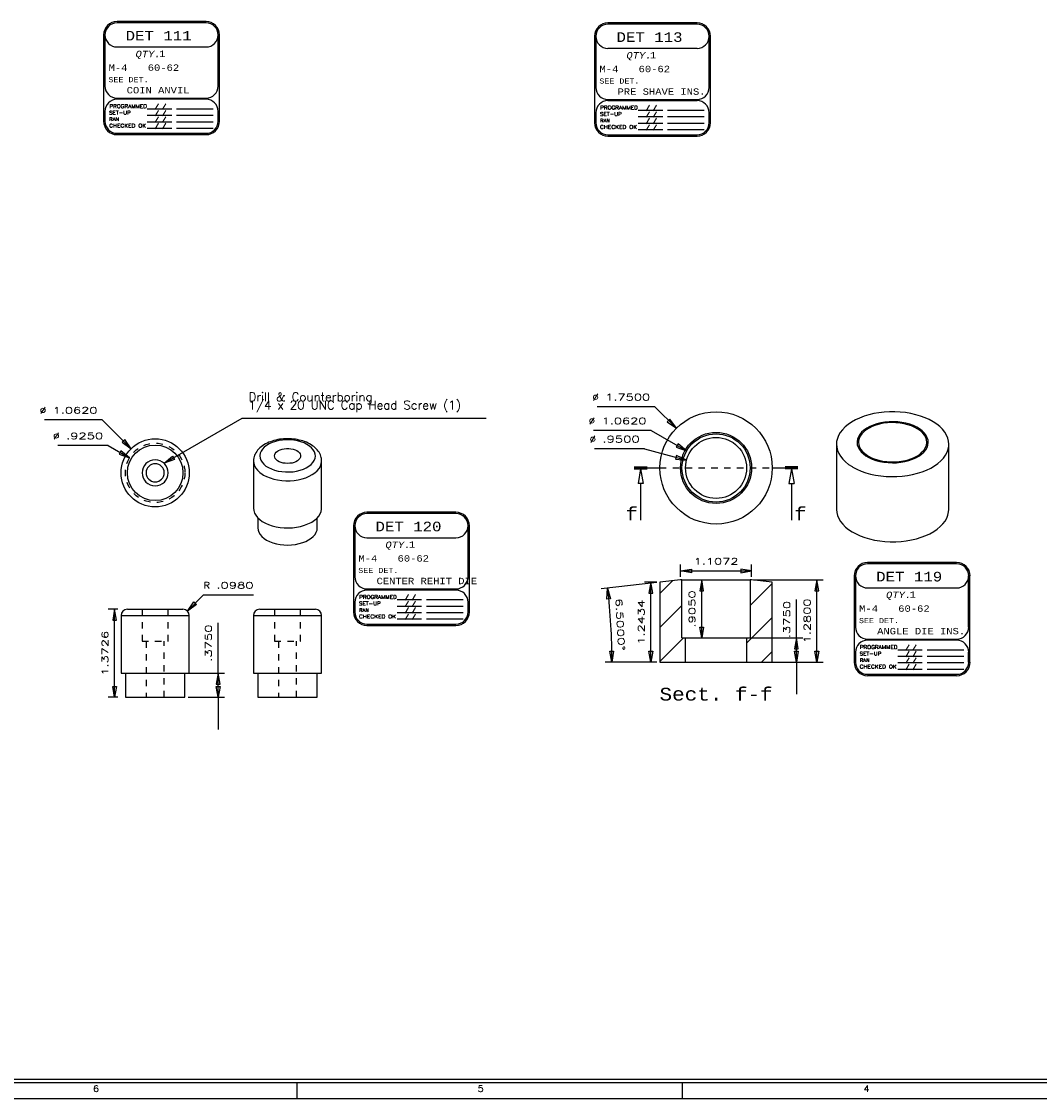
# Model space of a CAD drawing. Header units: inches. Extents: x 3 to 351, y 4 to 271.
# Tile 59 of 256: x 63 to 79, y 105 to 121. Entities that reach past the tile are written whole.
import ezdxf
from ezdxf.enums import TextEntityAlignment as Align

# ---------------------------------------------------------------- set-up
doc = ezdxf.new("R2010")
doc.units = ezdxf.units.IN
doc.header["$LTSCALE"] = 0.5
doc.header["$MEASUREMENT"] = 0
doc.linetypes.add('DIVIDE', pattern=[0.393701, 0.19685, -0.098425, 0, -0.098425])
doc.linetypes.add('HIDDEN', pattern=[0.225, 0.15, -0.075])
for name, color, linetype in [('DSS', 7, 'Continuous'), ('MFB', 7, 'Continuous'), ('PLOTVIEW1', 7, 'Continuous'), ('STR_1', 7, 'Continuous')]:
    doc.layers.add(name, color=color, linetype=linetype)
doc.styles.add('VERO0-Simplex', font='simplex_.ttf')
doc.styles.add('VERO10-Courier New', font='couri.ttf')
doc.styles.add('VERO2-Courier New', font='cour.ttf')
doc.styles.add('VERO3-RomanS', font='romans__.ttf')
doc.styles.add('VERO5-RomanD', font='romand__.ttf')

# ---------------------------------------------------------------- blocks, each defined once
blk = doc.blocks.new('ArrowheadClosed')
at = {"color": 0}
for p, q in [((0, 0), (-1, 0.176)), ((-1, 0.176), (-1, -0.176)), ((-1, -0.176), (0, 0))]:
    blk.add_line(p, q, dxfattribs=at)
blk = doc.blocks.new('ArrowheadSectionClosed')
at = {"color": 0}
for p, q in [((0, 0.02), (-1, 0.02)), ((0, 0.01), (-1, 0.01)), ((0, 0), (-1, 0)), ((0, -0.01), (-1, -0.01)), ((0, -0.02), (-1, -0.02)), ((-0.5, -0.02), (-0.7, -0.298)), ((-0.5, -0.02), (-0.3, -0.298)), ((-0.7, -0.298), (-0.3, -0.298)), ((-0.5, -0.298), (-0.5, -1))]:
    blk.add_line(p, q, dxfattribs=at)

msp = doc.modelspace()

# ---------------------------------------------------------------- linework, layer by layer
at = {"layer": 'DSS', "color": 9, "linetype": 'Continuous'}
for p, q in [((76.586, 115.275), (76.517, 115.248)), ((76.66, 115.297), (76.586, 115.275)), ((76.738, 115.316), (76.66, 115.297)), ((76.818, 115.33), (76.738, 115.316)), ((76.9, 115.339), (76.818, 115.33)), ((76.983, 115.344), (76.9, 115.339)), ((77.067, 115.345), (76.983, 115.344)), ((77.15, 115.34), (77.067, 115.345)), ((77.232, 115.332), (77.15, 115.34)), ((77.313, 115.318), (77.232, 115.332)), ((77.39, 115.3), (77.313, 115.318)), ((77.465, 115.279), (77.39, 115.3)), ((77.536, 115.253), (77.465, 115.279)), ((76.29, 115.108), (76.249, 115.066)), ((76.337, 115.148), (76.29, 115.108)), ((76.391, 115.185), (76.337, 115.148)), ((76.451, 115.218), (76.391, 115.185)), ((76.517, 115.248), (76.451, 115.218)), ((76.665, 115.092), (76.62, 115.064)), ((76.675, 115.115), (76.627, 115.088)), ((76.714, 115.116), (76.665, 115.092)), ((76.729, 115.137), (76.675, 115.115)), ((76.769, 115.136), (76.714, 115.116)), ((76.786, 115.156), (76.729, 115.137)), ((76.827, 115.153), (76.769, 115.136)), ((76.848, 115.171), (76.786, 115.156)), ((76.889, 115.165), (76.827, 115.153)), ((76.912, 115.182), (76.848, 115.171)), ((76.953, 115.173), (76.889, 115.165)), ((76.977, 115.188), (76.912, 115.182)), ((77.018, 115.176), (76.953, 115.173)), ((77.044, 115.189), (76.977, 115.188)), ((77.083, 115.175), (77.018, 115.176)), ((77.11, 115.186), (77.044, 115.189)), ((77.147, 115.169), (77.083, 115.175)), ((77.175, 115.178), (77.11, 115.186)), ((77.21, 115.158), (77.147, 115.169)), ((77.238, 115.166), (77.175, 115.178)), ((77.27, 115.144), (77.21, 115.158)), ((77.299, 115.15), (77.238, 115.166)), ((77.326, 115.125), (77.27, 115.144)), ((77.355, 115.129), (77.299, 115.15)), ((77.378, 115.102), (77.326, 115.125)), ((77.406, 115.105), (77.355, 115.129)), ((77.424, 115.076), (77.378, 115.102)), ((77.452, 115.077), (77.406, 115.105)), ((77.602, 115.223), (77.536, 115.253)), ((77.662, 115.19), (77.602, 115.223)), ((77.717, 115.153), (77.662, 115.19)), ((77.766, 115.114), (77.717, 115.153)), ((77.808, 115.072), (77.766, 115.114)), ((67.544, 114.923), (67.513, 114.92)), ((67.574, 114.925), (67.544, 114.923)), ((67.605, 114.925), (67.574, 114.925)), ((67.636, 114.925), (67.605, 114.925)), ((67.667, 114.923), (67.636, 114.925)), ((67.698, 114.92), (67.667, 114.923)), ((76.17, 114.929), (76.159, 114.881)), ((76.188, 114.976), (76.17, 114.929)), ((76.215, 115.022), (76.188, 114.976)), ((76.249, 115.066), (76.215, 115.022)), ((76.498, 114.955), (76.484, 114.918)), ((76.519, 114.992), (76.498, 114.955)), ((76.51, 114.929), (76.501, 114.892)), ((76.527, 114.966), (76.51, 114.929)), ((76.548, 115.026), (76.519, 114.992)), ((76.551, 115.001), (76.527, 114.966)), ((76.584, 115.059), (76.548, 115.026)), ((76.582, 115.034), (76.551, 115.001)), ((76.62, 115.064), (76.582, 115.034)), ((76.627, 115.088), (76.584, 115.059)), ((77.465, 115.046), (77.424, 115.076)), ((77.492, 115.046), (77.452, 115.077)), ((77.499, 115.014), (77.465, 115.046)), ((77.526, 115.013), (77.492, 115.046)), ((77.526, 114.98), (77.499, 115.014)), ((77.552, 114.978), (77.526, 115.013)), ((77.546, 114.944), (77.526, 114.98)), ((77.558, 114.907), (77.546, 114.944)), ((77.571, 114.941), (77.552, 114.978)), ((77.582, 114.903), (77.571, 114.941)), ((77.843, 115.028), (77.808, 115.072)), ((77.87, 114.983), (77.843, 115.028)), ((77.89, 114.936), (77.87, 114.983)), ((77.902, 114.888), (77.89, 114.936)), ((67.156, 114.765), (67.139, 114.746)), ((67.174, 114.783), (67.156, 114.765)), ((67.193, 114.8), (67.174, 114.783)), ((67.215, 114.816), (67.193, 114.8)), ((67.237, 114.83), (67.215, 114.816)), ((67.261, 114.844), (67.237, 114.83)), ((67.286, 114.857), (67.261, 114.844)), ((67.312, 114.869), (67.286, 114.857)), ((67.338, 114.879), (67.312, 114.869)), ((67.366, 114.889), (67.338, 114.879)), ((67.394, 114.897), (67.366, 114.889)), ((67.423, 114.905), (67.394, 114.897)), ((67.453, 114.911), (67.423, 114.905)), ((67.483, 114.916), (67.453, 114.911)), ((67.513, 114.92), (67.483, 114.916)), ((67.49, 114.753), (67.52, 114.763)), ((67.52, 114.763), (67.554, 114.77)), ((67.554, 114.77), (67.589, 114.774)), ((67.589, 114.774), (67.624, 114.774)), ((67.624, 114.774), (67.659, 114.77)), ((67.659, 114.77), (67.692, 114.763)), ((67.692, 114.763), (67.723, 114.753)), ((67.728, 114.916), (67.698, 114.92)), ((67.758, 114.911), (67.728, 114.916)), ((67.788, 114.905), (67.758, 114.911)), ((67.817, 114.898), (67.788, 114.905)), ((67.845, 114.89), (67.817, 114.898)), ((67.872, 114.88), (67.845, 114.89)), ((67.899, 114.87), (67.872, 114.88)), ((67.925, 114.858), (67.899, 114.87)), ((67.95, 114.845), (67.925, 114.858)), ((67.973, 114.832), (67.95, 114.845)), ((67.996, 114.817), (67.973, 114.832)), ((68.016, 114.802), (67.996, 114.817)), ((68.036, 114.785), (68.016, 114.802)), ((68.053, 114.769), (68.036, 114.785)), ((68.069, 114.751), (68.053, 114.769)), ((76.159, 114.881), (76.156, 114.84)), ((76.156, 114.84), (76.156, 113.825)), ((76.156, 114.84), (76.16, 114.792)), ((76.16, 114.792), (76.172, 114.744)), ((76.478, 114.88), (76.477, 114.87)), ((76.477, 114.87), (76.481, 114.831)), ((76.484, 114.918), (76.478, 114.88)), ((76.481, 114.831), (76.493, 114.794)), ((76.493, 114.794), (76.513, 114.757)), ((76.501, 114.892), (76.5, 114.87)), ((76.5, 114.87), (76.504, 114.832)), ((76.504, 114.832), (76.516, 114.795)), ((76.513, 114.757), (76.54, 114.722)), ((76.516, 114.795), (76.536, 114.759)), ((76.536, 114.759), (76.563, 114.725)), ((77.522, 114.753), (77.543, 114.788)), ((77.543, 114.788), (77.556, 114.825)), ((77.546, 114.752), (77.567, 114.789)), ((77.556, 114.825), (77.562, 114.863)), ((77.562, 114.87), (77.558, 114.907)), ((77.562, 114.863), (77.562, 114.87)), ((77.567, 114.789), (77.58, 114.827)), ((77.58, 114.827), (77.585, 114.865)), ((77.585, 114.865), (77.582, 114.903)), ((77.878, 114.714), (77.895, 114.761)), ((77.895, 114.761), (77.904, 114.809)), ((77.906, 114.84), (77.902, 114.888)), ((77.904, 114.809), (77.906, 114.84)), ((77.906, 113.825), (77.906, 114.84)), ((67.077, 114.604), (67.075, 114.583)), ((67.08, 114.625), (67.077, 114.604)), ((67.085, 114.646), (67.08, 114.625)), ((67.092, 114.667), (67.085, 114.646)), ((67.101, 114.687), (67.092, 114.667)), ((67.112, 114.707), (67.101, 114.687)), ((67.125, 114.727), (67.112, 114.707)), ((67.139, 114.746), (67.125, 114.727)), ((67.403, 114.657), (67.406, 114.678)), ((67.406, 114.637), (67.403, 114.657)), ((67.406, 114.678), (67.415, 114.697)), ((67.415, 114.617), (67.406, 114.637)), ((67.415, 114.697), (67.43, 114.716)), ((67.43, 114.599), (67.415, 114.617)), ((67.43, 114.716), (67.451, 114.733)), ((67.451, 114.582), (67.43, 114.599)), ((67.451, 114.733), (67.463, 114.74)), ((67.463, 114.74), (67.49, 114.753)), ((67.723, 114.753), (67.75, 114.74)), ((67.75, 114.74), (67.773, 114.724)), ((67.782, 114.599), (67.762, 114.582)), ((67.773, 114.724), (67.79, 114.707)), ((67.797, 114.617), (67.782, 114.599)), ((67.79, 114.707), (67.802, 114.688)), ((67.806, 114.637), (67.797, 114.617)), ((67.802, 114.688), (67.809, 114.667)), ((67.809, 114.657), (67.806, 114.637)), ((67.809, 114.667), (67.809, 114.657)), ((68.084, 114.733), (68.069, 114.751)), ((68.097, 114.714), (68.084, 114.733)), ((68.108, 114.695), (68.097, 114.714)), ((68.117, 114.675), (68.108, 114.695)), ((68.124, 114.655), (68.117, 114.675)), ((68.13, 114.635), (68.124, 114.655)), ((68.134, 114.615), (68.13, 114.635)), ((68.137, 114.594), (68.134, 114.615)), ((68.137, 114.577), (68.137, 114.594)), ((76.172, 114.744), (76.192, 114.697)), ((76.192, 114.697), (76.219, 114.651)), ((76.219, 114.651), (76.254, 114.607)), ((76.254, 114.607), (76.296, 114.566)), ((76.54, 114.722), (76.575, 114.689)), ((76.563, 114.725), (76.597, 114.693)), ((76.575, 114.689), (76.615, 114.659)), ((76.597, 114.693), (76.638, 114.664)), ((76.615, 114.659), (76.662, 114.631)), ((76.638, 114.664), (76.656, 114.653)), ((76.656, 114.653), (76.704, 114.628)), ((76.662, 114.631), (76.714, 114.608)), ((76.704, 114.628), (76.758, 114.607)), ((76.714, 114.608), (76.771, 114.588)), ((76.758, 114.607), (76.816, 114.589)), ((76.771, 114.588), (76.832, 114.572)), ((76.816, 114.589), (76.877, 114.576)), ((77.198, 114.579), (77.258, 114.593)), ((77.258, 114.593), (77.315, 114.611)), ((77.283, 114.585), (77.341, 114.605)), ((77.315, 114.611), (77.368, 114.633)), ((77.341, 114.605), (77.393, 114.628)), ((77.368, 114.633), (77.416, 114.659)), ((77.393, 114.628), (77.441, 114.655)), ((77.416, 114.659), (77.458, 114.687)), ((77.441, 114.655), (77.483, 114.685)), ((77.458, 114.687), (77.493, 114.719)), ((77.483, 114.685), (77.518, 114.718)), ((77.493, 114.719), (77.522, 114.753)), ((77.518, 114.718), (77.546, 114.752)), ((77.782, 114.58), (77.821, 114.623)), ((77.821, 114.623), (77.854, 114.668)), ((77.854, 114.668), (77.878, 114.714)), ((67.075, 114.583), (67.075, 114.577)), ((67.075, 114.577), (67.075, 113.843)), ((67.476, 114.567), (67.451, 114.582)), ((67.505, 114.556), (67.476, 114.567)), ((67.537, 114.547), (67.505, 114.556)), ((67.571, 114.542), (67.537, 114.547)), ((67.606, 114.54), (67.571, 114.542)), ((67.641, 114.542), (67.606, 114.54)), ((67.676, 114.547), (67.641, 114.542)), ((67.708, 114.556), (67.676, 114.547)), ((67.737, 114.567), (67.708, 114.556)), ((67.762, 114.582), (67.737, 114.567)), ((68.137, 113.843), (68.137, 114.577)), ((76.296, 114.566), (76.345, 114.526)), ((76.345, 114.526), (76.4, 114.49)), ((76.4, 114.49), (76.412, 114.483)), ((76.412, 114.483), (76.474, 114.45)), ((76.474, 114.45), (76.541, 114.421)), ((76.541, 114.421), (76.613, 114.396)), ((76.832, 114.572), (76.895, 114.56)), ((76.877, 114.576), (76.94, 114.568)), ((76.895, 114.56), (76.96, 114.553)), ((76.94, 114.568), (77.005, 114.564)), ((76.96, 114.553), (77.027, 114.55)), ((77.005, 114.564), (77.07, 114.564)), ((77.027, 114.55), (77.093, 114.552)), ((77.07, 114.564), (77.135, 114.569)), ((77.093, 114.552), (77.159, 114.559)), ((77.135, 114.569), (77.198, 114.579)), ((77.159, 114.559), (77.222, 114.57)), ((77.222, 114.57), (77.283, 114.585)), ((77.491, 114.41), (77.56, 114.437)), ((77.56, 114.437), (77.624, 114.468)), ((77.624, 114.468), (77.683, 114.503)), ((77.683, 114.503), (77.736, 114.54)), ((77.736, 114.54), (77.782, 114.58)), ((76.613, 114.396), (76.688, 114.375)), ((76.688, 114.375), (76.766, 114.358)), ((76.766, 114.358), (76.847, 114.346)), ((76.847, 114.346), (76.93, 114.338)), ((76.93, 114.338), (77.013, 114.335)), ((77.013, 114.335), (77.097, 114.336)), ((77.097, 114.336), (77.18, 114.342)), ((77.18, 114.342), (77.261, 114.353)), ((77.261, 114.353), (77.341, 114.367)), ((77.341, 114.367), (77.418, 114.387)), ((77.418, 114.387), (77.491, 114.41)), ((67.075, 113.843), (67.079, 113.805)), ((67.079, 113.805), (67.091, 113.768)), ((67.091, 113.768), (67.111, 113.732)), ((68.092, 113.718), (68.114, 113.754)), ((68.114, 113.754), (68.129, 113.79)), ((68.129, 113.79), (68.137, 113.828)), ((68.137, 113.828), (68.137, 113.843)), ((76.156, 113.825), (76.16, 113.776)), ((76.16, 113.776), (76.172, 113.729)), ((77.892, 113.736), (77.903, 113.784)), ((77.903, 113.784), (77.906, 113.825)), ((67.111, 113.732), (67.138, 113.698)), ((67.138, 113.698), (67.172, 113.666)), ((67.144, 113.692), (67.144, 113.536)), ((67.172, 113.666), (67.213, 113.637)), ((67.213, 113.637), (67.26, 113.61)), ((67.26, 113.61), (67.311, 113.588)), ((67.311, 113.588), (67.368, 113.569)), ((67.868, 113.576), (67.923, 113.597)), ((67.923, 113.597), (67.973, 113.621)), ((67.973, 113.621), (67.982, 113.626)), ((67.982, 113.626), (68.025, 113.654)), ((68.025, 113.654), (68.062, 113.685)), ((68.062, 113.685), (68.092, 113.718)), ((68.069, 113.536), (68.069, 113.692)), ((76.172, 113.729), (76.192, 113.682)), ((76.192, 113.682), (76.219, 113.636)), ((76.219, 113.636), (76.254, 113.592)), ((76.254, 113.592), (76.296, 113.55)), ((77.773, 113.556), (77.814, 113.599)), ((77.814, 113.599), (77.847, 113.643)), ((77.847, 113.643), (77.874, 113.689)), ((77.874, 113.689), (77.892, 113.736)), ((67.144, 113.536), (67.148, 113.501)), ((67.148, 113.501), (67.16, 113.467)), ((67.16, 113.467), (67.179, 113.434)), ((67.179, 113.434), (67.206, 113.402)), ((67.368, 113.569), (67.428, 113.554)), ((67.428, 113.554), (67.49, 113.544)), ((67.49, 113.544), (67.554, 113.538)), ((67.554, 113.538), (67.62, 113.536)), ((67.62, 113.536), (67.684, 113.539)), ((67.684, 113.539), (67.748, 113.547)), ((67.748, 113.547), (67.81, 113.56)), ((67.81, 113.56), (67.868, 113.576)), ((68.007, 113.403), (68.034, 113.435)), ((68.034, 113.435), (68.053, 113.468)), ((68.053, 113.468), (68.065, 113.502)), ((68.065, 113.502), (68.069, 113.536)), ((76.296, 113.55), (76.345, 113.511)), ((76.345, 113.511), (76.4, 113.475)), ((76.4, 113.475), (76.461, 113.442)), ((76.461, 113.442), (76.527, 113.412)), ((76.527, 113.412), (76.597, 113.386)), ((77.476, 113.39), (77.546, 113.416)), ((77.546, 113.416), (77.611, 113.446)), ((77.611, 113.446), (77.671, 113.48)), ((77.671, 113.48), (77.725, 113.517)), ((77.725, 113.517), (77.773, 113.556)), ((67.206, 113.402), (67.24, 113.373)), ((67.24, 113.373), (67.28, 113.347)), ((67.28, 113.347), (67.326, 113.324)), ((67.326, 113.324), (67.377, 113.305)), ((67.377, 113.305), (67.432, 113.289)), ((67.432, 113.289), (67.489, 113.278)), ((67.489, 113.278), (67.549, 113.271)), ((67.549, 113.271), (67.61, 113.269)), ((67.61, 113.269), (67.67, 113.272)), ((67.67, 113.272), (67.73, 113.279)), ((67.73, 113.279), (67.787, 113.291)), ((67.787, 113.291), (67.842, 113.307)), ((67.842, 113.307), (67.892, 113.326)), ((67.892, 113.326), (67.933, 113.348)), ((67.933, 113.348), (67.973, 113.374)), ((67.973, 113.374), (68.007, 113.403)), ((76.597, 113.386), (76.672, 113.364)), ((76.672, 113.364), (76.749, 113.346)), ((76.749, 113.346), (76.83, 113.333)), ((76.83, 113.333), (76.912, 113.324)), ((76.912, 113.324), (76.995, 113.32)), ((76.995, 113.32), (77.079, 113.32)), ((77.079, 113.32), (77.162, 113.325)), ((77.162, 113.325), (77.244, 113.335)), ((77.244, 113.335), (77.324, 113.349)), ((77.324, 113.349), (77.402, 113.367)), ((77.402, 113.367), (77.476, 113.39)), ((65.111, 112.269), (65.977, 112.269)), ((67.173, 112.269), (68.039, 112.269)), ((65.013, 112.171), (65.013, 111.272)), ((66.075, 111.272), (66.075, 112.171)), ((67.075, 112.171), (67.075, 111.272)), ((68.137, 111.272), (68.137, 112.171)), ((65.013, 111.272), (66.075, 111.272)), ((65.082, 111.272), (65.082, 110.897)), ((66.007, 110.897), (66.007, 111.272)), ((67.075, 111.272), (68.137, 111.272)), ((67.144, 111.272), (67.144, 110.897)), ((68.069, 110.897), (68.069, 111.272)), ((65.082, 110.897), (66.007, 110.897)), ((67.144, 110.897), (68.069, 110.897))]:
    msp.add_line(p, q, dxfattribs=at)
at = {"layer": 'DSS', "color": 96, "linetype": 'Continuous'}
for p, q in [((67.214, 114.763), (67.193, 114.731)), ((67.242, 114.793), (67.214, 114.763)), ((67.278, 114.82), (67.242, 114.793)), ((67.319, 114.844), (67.278, 114.82)), ((67.365, 114.865), (67.319, 114.844)), ((67.416, 114.882), (67.365, 114.865)), ((67.471, 114.895), (67.416, 114.882)), ((67.528, 114.903), (67.471, 114.895)), ((67.586, 114.907), (67.528, 114.903)), ((67.645, 114.906), (67.586, 114.907)), ((67.703, 114.901), (67.645, 114.906)), ((67.76, 114.891), (67.703, 114.901)), ((67.813, 114.877), (67.76, 114.891)), ((67.863, 114.859), (67.813, 114.877)), ((67.908, 114.837), (67.863, 114.859)), ((67.947, 114.811), (67.908, 114.837)), ((67.98, 114.783), (67.947, 114.811)), ((68.006, 114.753), (67.98, 114.783)), ((67.179, 114.698), (67.173, 114.665)), ((67.173, 114.665), (67.173, 114.657)), ((67.173, 114.657), (67.177, 114.623)), ((67.177, 114.623), (67.189, 114.59)), ((67.193, 114.731), (67.179, 114.698)), ((67.189, 114.59), (67.209, 114.558)), ((68.001, 114.555), (68.022, 114.587)), ((68.025, 114.721), (68.006, 114.753)), ((68.022, 114.587), (68.034, 114.62)), ((68.036, 114.687), (68.025, 114.721)), ((68.034, 114.62), (68.039, 114.654)), ((68.039, 114.654), (68.036, 114.687)), ((67.075, 114.577), (67.079, 114.54)), ((67.079, 114.54), (67.091, 114.503)), ((67.091, 114.503), (67.111, 114.467)), ((67.111, 114.467), (67.138, 114.433)), ((67.138, 114.433), (67.172, 114.401)), ((67.209, 114.558), (67.236, 114.528)), ((67.236, 114.528), (67.269, 114.5)), ((67.269, 114.5), (67.309, 114.475)), ((67.309, 114.475), (67.355, 114.454)), ((67.355, 114.454), (67.405, 114.436)), ((67.405, 114.436), (67.459, 114.422)), ((67.459, 114.422), (67.515, 114.413)), ((67.691, 114.412), (67.748, 114.421)), ((67.748, 114.421), (67.802, 114.434)), ((67.802, 114.434), (67.852, 114.452)), ((67.852, 114.452), (67.898, 114.473)), ((67.898, 114.473), (67.939, 114.497)), ((67.939, 114.497), (67.973, 114.525)), ((67.973, 114.525), (68.001, 114.555)), ((68.033, 114.395), (68.068, 114.426)), ((68.068, 114.426), (68.097, 114.46)), ((68.097, 114.46), (68.118, 114.496)), ((68.118, 114.496), (68.132, 114.532)), ((68.132, 114.532), (68.137, 114.57)), ((68.137, 114.57), (68.137, 114.577)), ((67.172, 114.401), (67.213, 114.371)), ((67.213, 114.371), (67.231, 114.36)), ((67.231, 114.36), (67.28, 114.335)), ((67.28, 114.335), (67.333, 114.314)), ((67.333, 114.314), (67.391, 114.297)), ((67.391, 114.297), (67.452, 114.284)), ((67.452, 114.284), (67.516, 114.275)), ((67.515, 114.413), (67.574, 114.408)), ((67.516, 114.275), (67.58, 114.271)), ((67.574, 114.408), (67.632, 114.408)), ((67.58, 114.271), (67.645, 114.271)), ((67.632, 114.408), (67.691, 114.412)), ((67.645, 114.271), (67.71, 114.277)), ((67.71, 114.277), (67.773, 114.286)), ((67.773, 114.286), (67.833, 114.3)), ((67.833, 114.3), (67.891, 114.318)), ((67.891, 114.318), (67.943, 114.34)), ((67.943, 114.34), (67.991, 114.366)), ((67.991, 114.366), (68.033, 114.395)), ((65.013, 112.171), (66.075, 112.171)), ((67.075, 112.171), (68.137, 112.171))]:
    msp.add_line(p, q, dxfattribs=at)
at = {"layer": 'DSS', "color": 100, "linetype": 'DIVIDE'}
msp.add_line((73.406, 114.47), (75.156, 114.47), dxfattribs=at)
at = {"layer": 'DSS', "color": 56, "linetype": 'Continuous'}
for p, q in [((64.963, 112.269), (64.813, 112.269)), ((64.913, 110.897), (64.913, 112.269)), ((64.963, 110.897), (64.813, 110.897))]:
    msp.add_line(p, q, dxfattribs=at)
at = {"layer": 'DSS', "color": 254, "linetype": 'HIDDEN'}
for p, q in [((65.341, 112.269), (65.341, 111.769)), ((65.747, 111.769), (65.747, 112.269)), ((67.403, 112.269), (67.403, 111.769)), ((67.809, 111.769), (67.809, 112.269)), ((65.341, 111.769), (65.747, 111.769)), ((65.404, 111.769), (65.404, 110.897)), ((65.685, 110.897), (65.685, 111.769)), ((67.403, 111.769), (67.809, 111.769)), ((67.466, 111.769), (67.466, 110.897)), ((67.747, 110.897), (67.747, 111.769))]:
    msp.add_line(p, q, dxfattribs=at)
at = {"layer": 'DSS', "color": 9, "linetype": 'Continuous'}
for centre, radius in [((74.281, 114.47), 0.875), ((65.544, 114.394), 0.531), ((74.281, 114.47), 0.554), ((74.281, 114.47), 0.531), ((74.281, 114.47), 0.475)]:
    msp.add_circle(centre, radius, dxfattribs=at)
at = {"layer": 'DSS', "color": 254, "linetype": 'HIDDEN'}
msp.add_circle((65.544, 114.394), 0.463, dxfattribs=at)
at = {"layer": 'DSS', "color": 96, "linetype": 'Continuous'}
msp.add_circle((65.544, 114.394), 0.433, dxfattribs=at)
at = {"layer": 'DSS', "color": 9, "linetype": 'Continuous', "extrusion": (0, 0, -1)}
for radius in [0.203, 0.141]:
    msp.add_circle((-65.544, 114.394), radius, dxfattribs=at)
at = {"layer": 'DSS', "color": 9, "linetype": 'Continuous'}
for centre, start, end in [((65.111, 112.171), 90, 180), ((65.977, 112.171), 0, 90), ((67.173, 112.171), 90, 180), ((68.039, 112.171), 0, 90)]:
    msp.add_arc(centre, 0.098, start, end, dxfattribs=at)
at = {"layer": 'MFB', "color": 56, "linetype": 'Continuous'}
for p, q in [((73.329, 115.422), (72.429, 115.422)), ((73.329, 115.422), (73.662, 115.088)), ((64.721, 115.217), (63.821, 115.217)), ((64.721, 115.217), (65.169, 114.77)), ((65.683, 114.543), (66.898, 115.245)), ((66.898, 115.245), (70.698, 115.245)), ((73.272, 115.052), (72.372, 115.052)), ((73.272, 115.052), (73.821, 114.735)), ((64.81, 114.818), (64.03, 114.818)), ((64.81, 114.818), (65.144, 114.625)), ((73.166, 114.768), (72.386, 114.768)), ((73.166, 114.768), (73.822, 114.593)), ((73.727, 112.776), (73.727, 112.965)), ((74.835, 112.776), (74.835, 112.965)), ((73.727, 112.865), (74.835, 112.865)), ((73.356, 112.689), (73.165, 112.689)), ((73.265, 111.446), (73.265, 112.689)), ((73.8, 112.726), (74.157, 112.726)), ((74.057, 111.821), (74.057, 112.726)), ((74.862, 112.726), (75.95, 112.726)), ((75.85, 111.446), (75.85, 112.726)), ((66.047, 112.241), (66.297, 112.491)), ((66.297, 112.491), (67.077, 112.491)), ((75.532, 111.821), (75.532, 112.423)), ((66.524, 111.272), (66.524, 112.056)), ((73.8, 111.821), (74.157, 111.821)), ((74.806, 111.821), (75.632, 111.821)), ((75.532, 111.446), (75.532, 111.821)), ((73.356, 111.446), (73.165, 111.446)), ((74.806, 111.446), (75.632, 111.446)), ((75.206, 111.446), (75.95, 111.446)), ((75.532, 111.446), (75.532, 110.946)), ((66.057, 111.272), (66.624, 111.272)), ((66.524, 110.897), (66.524, 111.272)), ((66.057, 110.897), (66.624, 110.897)), ((66.524, 110.897), (66.524, 110.397))]:
    msp.add_line(p, q, dxfattribs=at)
at = {"layer": 'MFB', "color": 9, "linetype": 'Continuous'}
for p, q in [((73.727, 112.726), (73.406, 112.689)), ((73.604, 112.712), (73.406, 112.513)), ((73.406, 112.689), (73.406, 111.446)), ((73.75, 112.726), (73.727, 112.726)), ((73.75, 111.821), (73.75, 112.726)), ((73.75, 112.726), (74.812, 112.726)), ((74.812, 112.726), (74.812, 111.821)), ((74.835, 112.726), (74.812, 112.726)), ((75.156, 112.672), (74.812, 112.328)), ((75.156, 112.689), (74.835, 112.726)), ((75.156, 111.446), (75.156, 112.689)), ((73.75, 112.327), (73.406, 111.983)), ((75.156, 112.142), (74.756, 111.742)), ((73.774, 111.821), (73.406, 111.453)), ((73.75, 111.821), (73.806, 111.821)), ((73.806, 111.446), (73.806, 111.821)), ((73.806, 111.821), (74.756, 111.821)), ((74.756, 111.821), (74.756, 111.446)), ((74.756, 111.821), (74.812, 111.821)), ((75.156, 111.612), (74.99, 111.446)), ((73.406, 111.446), (73.806, 111.446)), ((73.806, 111.446), (74.756, 111.446)), ((74.756, 111.446), (75.156, 111.446))]:
    msp.add_line(p, q, dxfattribs=at)
at = {"layer": 'PLOTVIEW1', "color": 7, "linetype": 'Continuous'}
for p, q in [((66.337, 121.424), (64.95, 121.424)), ((66.337, 121.403), (64.95, 121.403)), ((73.984, 121.403), (72.596, 121.403)), ((73.984, 121.382), (72.596, 121.382)), ((64.741, 121.216), (64.741, 119.871)), ((64.762, 121.216), (64.762, 120.419)), ((66.525, 120.419), (66.525, 121.216)), ((66.546, 119.871), (66.546, 121.216)), ((72.388, 121.194), (72.388, 119.849)), ((72.409, 121.194), (72.409, 120.397)), ((74.171, 120.397), (74.171, 121.194)), ((74.192, 119.849), (74.192, 121.194)), ((64.95, 121.028), (66.337, 121.028)), ((72.596, 121.007), (73.984, 121.007)), ((64.95, 120.231), (66.337, 120.231)), ((66.337, 120.213), (64.95, 120.213)), ((72.596, 120.21), (73.984, 120.21)), ((73.984, 120.191), (72.596, 120.191)), ((64.762, 120.025), (64.762, 119.871)), ((65.421, 120.066), (65.803, 120.066)), ((65.421, 119.965), (65.803, 119.965)), ((65.878, 120.066), (66.449, 120.066)), ((65.878, 119.965), (66.449, 119.965)), ((66.525, 119.871), (66.525, 120.025)), ((72.409, 120.004), (72.409, 119.849)), ((73.068, 120.045), (73.449, 120.045)), ((73.525, 120.045), (74.096, 120.045)), ((74.171, 119.849), (74.171, 120.004)), ((65.421, 119.864), (65.803, 119.864)), ((65.878, 119.864), (66.449, 119.864)), ((73.068, 119.943), (73.449, 119.943)), ((73.068, 119.842), (73.449, 119.842)), ((73.525, 119.943), (74.096, 119.943)), ((73.525, 119.842), (74.096, 119.842)), ((64.95, 119.683), (66.337, 119.683)), ((64.95, 119.662), (66.337, 119.662)), ((65.421, 119.763), (65.803, 119.763)), ((65.878, 119.763), (66.449, 119.763)), ((72.596, 119.661), (73.984, 119.661)), ((72.596, 119.64), (73.984, 119.64)), ((73.068, 119.741), (73.449, 119.741)), ((73.525, 119.741), (74.096, 119.741)), ((70.229, 113.779), (68.842, 113.779)), ((70.229, 113.758), (68.842, 113.758)), ((68.633, 113.57), (68.633, 112.225)), ((68.654, 113.57), (68.654, 112.773)), ((70.417, 112.773), (70.417, 113.57)), ((70.438, 112.225), (70.438, 113.57)), ((68.842, 113.383), (70.229, 113.383)), ((78.028, 112.997), (76.64, 112.997)), ((78.028, 112.976), (76.64, 112.976)), ((76.432, 112.789), (76.432, 111.443)), ((76.453, 112.789), (76.453, 111.992)), ((78.215, 111.992), (78.215, 112.789)), ((78.236, 111.443), (78.236, 112.789)), ((68.842, 112.586), (70.229, 112.586)), ((76.64, 112.601), (78.028, 112.601)), ((70.229, 112.567), (68.842, 112.567)), ((69.313, 112.42), (69.694, 112.42)), ((69.77, 112.42), (70.341, 112.42)), ((68.654, 112.379), (68.654, 112.225)), ((69.313, 112.319), (69.694, 112.319)), ((69.77, 112.319), (70.341, 112.319)), ((70.417, 112.225), (70.417, 112.379)), ((69.313, 112.218), (69.694, 112.218)), ((69.313, 112.117), (69.694, 112.117)), ((69.77, 112.218), (70.341, 112.218)), ((69.77, 112.117), (70.341, 112.117)), ((68.842, 112.037), (70.229, 112.037)), ((68.842, 112.016), (70.229, 112.016)), ((76.64, 111.804), (78.028, 111.804)), ((78.028, 111.786), (76.64, 111.786)), ((76.453, 111.598), (76.453, 111.443)), ((77.112, 111.639), (77.493, 111.639)), ((77.569, 111.639), (78.14, 111.639)), ((78.215, 111.443), (78.215, 111.598)), ((77.112, 111.538), (77.493, 111.538)), ((77.112, 111.437), (77.493, 111.437)), ((77.569, 111.538), (78.14, 111.538)), ((77.569, 111.437), (78.14, 111.437)), ((76.64, 111.256), (78.028, 111.256)), ((76.64, 111.235), (78.028, 111.235)), ((77.112, 111.335), (77.493, 111.335)), ((77.569, 111.335), (78.14, 111.335))]:
    msp.add_line(p, q, dxfattribs=at)
at = {"layer": 'PLOTVIEW1', "color": 97, "linetype": 'Continuous'}
for p, q in [((50.752, 104.948), (96.752, 104.948)), ((50.752, 104.898), (96.752, 104.898)), ((67.752, 104.898), (67.752, 104.648)), ((73.752, 104.898), (73.752, 104.648)), ((50.752, 104.648), (96.752, 104.648))]:
    msp.add_line(p, q, dxfattribs=at)
at = {"layer": 'PLOTVIEW1', "color": 7, "linetype": 'Continuous'}
for centre, radius, start, end in [((64.95, 121.216), 0.209, 90, 180), ((64.95, 121.216), 0.188, 90, 180), ((64.95, 121.216), 0.188, 90, 270), ((66.337, 121.216), 0.209, 0, 90), ((66.337, 121.216), 0.188, 0, 90), ((66.337, 121.216), 0.188, 270, 90), ((72.596, 121.194), 0.209, 90, 180), ((72.596, 121.194), 0.188, 90, 180), ((72.596, 121.194), 0.188, 90, 270), ((73.984, 121.194), 0.209, 0, 90), ((73.984, 121.194), 0.188, 0, 90), ((73.984, 121.194), 0.188, 270, 90), ((64.95, 120.419), 0.188, 180, 270), ((66.337, 120.419), 0.188, 270, 0), ((72.596, 120.397), 0.188, 180, 270), ((73.984, 120.397), 0.188, 270, 0), ((64.95, 120.025), 0.188, 90, 180), ((66.337, 120.025), 0.188, 0, 90), ((72.596, 120.004), 0.188, 90, 180), ((73.984, 120.004), 0.188, 0, 90), ((64.95, 119.871), 0.209, 180, 270), ((64.95, 119.871), 0.188, 180, 270), ((66.337, 119.871), 0.188, 270, 0), ((66.337, 119.871), 0.209, 270, 0), ((72.596, 119.849), 0.209, 180, 270), ((72.596, 119.849), 0.188, 180, 270), ((73.984, 119.849), 0.188, 270, 0), ((73.984, 119.849), 0.209, 270, 0), ((68.842, 113.57), 0.209, 90, 180), ((68.842, 113.57), 0.188, 90, 180), ((68.842, 113.57), 0.188, 90, 270), ((70.229, 113.57), 0.209, 0, 90), ((70.229, 113.57), 0.188, 0, 90), ((70.229, 113.57), 0.188, 270, 90), ((76.64, 112.789), 0.209, 90, 180), ((76.64, 112.789), 0.188, 90, 180), ((76.64, 112.789), 0.188, 90, 270), ((78.028, 112.789), 0.209, 0, 90), ((78.028, 112.789), 0.188, 0, 90), ((78.028, 112.789), 0.188, 270, 90), ((68.842, 112.773), 0.188, 180, 270), ((70.229, 112.773), 0.188, 270, 0), ((68.842, 112.379), 0.188, 90, 180), ((70.229, 112.379), 0.188, 0, 90), ((68.842, 112.225), 0.209, 180, 270), ((68.842, 112.225), 0.188, 180, 270), ((70.229, 112.225), 0.188, 270, 0), ((70.229, 112.225), 0.209, 270, 0), ((76.64, 111.992), 0.188, 180, 270), ((78.028, 111.992), 0.188, 270, 0), ((76.64, 111.598), 0.188, 90, 180), ((78.028, 111.598), 0.188, 0, 90), ((76.64, 111.443), 0.209, 180, 270), ((76.64, 111.443), 0.188, 180, 270), ((78.028, 111.443), 0.188, 270, 0), ((78.028, 111.443), 0.209, 270, 0)]:
    msp.add_arc(centre, radius, start, end, dxfattribs=at)
at = {"layer": 'STR_1', "color": 100, "linetype": 'Continuous'}
for p, q in [((73.006, 114.47), (73.406, 114.47)), ((75.156, 114.47), (75.556, 114.47))]:
    msp.add_line(p, q, dxfattribs=at)
at = {"layer": 'STR_1', "color": 56, "linetype": 'Continuous'}
for p, q in [((73.356, 112.683), (72.49, 112.585)), ((73.356, 111.446), (72.555, 111.446))]:
    msp.add_line(p, q, dxfattribs=at)
at = {"layer": 'STR_1', "color": 56, "linetype": 'Continuous', "extrusion": (0, 0, -1)}
msp.add_arc((-62.493, 111.446), 10.161, 173.5, 180, dxfattribs=at)

# ---------------------------------------------------------------- block references
at = {"layer": 'DSS', "color": 56, "linetype": 'Continuous', "xscale": 0.170138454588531, "yscale": 0.170138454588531, "zscale": 0.170138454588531, "rotation": 90}
msp.add_blockref('ArrowheadClosed', (64.913, 112.269), dxfattribs=at)
at = {"layer": 'DSS', "color": 56, "linetype": 'Continuous', "extrusion": (0, 0, -1), "xscale": 0.170138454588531, "yscale": 0.170138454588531, "zscale": 0.170138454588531, "rotation": 270}
msp.add_blockref('ArrowheadClosed', (-64.913, 110.897), dxfattribs=at)
at = {"layer": 'MFB', "color": 56, "linetype": 'Continuous'}
for p, xscale, yscale, zscale, rotation in [((73.662, 115.088), 0.170138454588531, 0.170138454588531, 0.170138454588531, 314.999999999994), ((65.169, 114.77), 0.170138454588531, 0.170138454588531, 0.170138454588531, 315), ((73.821, 114.735), 0.170138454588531, 0.170138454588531, 0.170138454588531, 330.0000000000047), ((65.144, 114.625), 0.170138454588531, 0.170138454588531, 0.170138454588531, 330.0000000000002), ((73.822, 114.593), 0.1701384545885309, 0.1701384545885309, 0.1701384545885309, 344.9999999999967), ((73.265, 112.689), 0.170138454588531, 0.170138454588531, 0.170138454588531, 90), ((74.057, 112.726), 0.170138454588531, 0.170138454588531, 0.170138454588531, 90), ((75.85, 112.726), 0.170138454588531, 0.170138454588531, 0.170138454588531, 90), ((75.532, 111.821), 0.170138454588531, 0.170138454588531, 0.170138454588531, 90), ((66.524, 111.272), 0.170138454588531, 0.170138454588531, 0.170138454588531, 90)]:
    msp.add_blockref('ArrowheadClosed', p, dxfattribs=dict(at, xscale=xscale, yscale=yscale, zscale=zscale, rotation=rotation))
at = {"layer": 'MFB', "color": 56, "linetype": 'Continuous', "extrusion": (0, 0, -1), "xscale": 0.170138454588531, "yscale": 0.170138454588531, "zscale": 0.170138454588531}
for p, rotation in [((-65.683, 114.543), 329.9999999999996), ((-66.047, 112.241), 315.000000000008), ((-74.057, 111.821), 270), ((-73.265, 111.446), 270), ((-75.532, 111.446), 270), ((-75.85, 111.446), 270), ((-66.524, 110.897), 270)]:
    msp.add_blockref('ArrowheadClosed', p, dxfattribs=dict(at, rotation=rotation))
msp.add_blockref('ArrowheadClosed', (-73.727, 112.865), dxfattribs=at)
at = {"layer": 'MFB', "color": 56, "linetype": 'Continuous', "xscale": 0.170138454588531, "yscale": 0.170138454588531, "zscale": 0.170138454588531}
msp.add_blockref('ArrowheadClosed', (74.835, 112.865), dxfattribs=at)
at = {"layer": 'STR_1', "color": 100, "linetype": 'Continuous', "extrusion": (0, 0, -1), "xscale": 0.2, "yscale": 0.8160000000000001}
msp.add_blockref('ArrowheadSectionClosed', (-73.006, 114.47), dxfattribs=at)
at = {"layer": 'STR_1', "color": 100, "linetype": 'Continuous', "xscale": 0.2, "yscale": 0.8160000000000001}
msp.add_blockref('ArrowheadSectionClosed', (75.556, 114.47), dxfattribs=at)
at = {"layer": 'STR_1', "color": 56, "linetype": 'Continuous', "extrusion": (0, 0, -1), "xscale": 0.170138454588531, "yscale": 0.170138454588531, "zscale": 0.170138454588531}
for p, rotation in [((-72.589, 112.596), 83.4999999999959), ((-72.655, 111.446), 270)]:
    msp.add_blockref('ArrowheadClosed', p, dxfattribs=dict(at, rotation=rotation))

# ---------------------------------------------------------------- texts
at = {"layer": 'DSS', "color": 230, "linetype": 'Continuous', "style": 'VERO0-Simplex', "width": 1.410379}
msp.add_text('1.3726', height=0.1, rotation=90, dxfattribs=at).set_placement((64.813, 111.233), (64.813, 111.933), align=Align.FIT)
at = {"layer": 'MFB', "color": 7, "linetype": 'Continuous'}
for s, height, style, width, p, p2 in [('%%c', 0.1, 'VERO0-Simplex', 1.123247, (72.354, 115.522), (72.454, 115.522)), ('1.7500', 0.1, 'VERO0-Simplex', 1.410379, (72.554, 115.522), (73.254, 115.522)), ('%%c', 0.1, 'VERO0-Simplex', 1.123247, (63.746, 115.317), (63.846, 115.317)), ('1.0620', 0.1, 'VERO0-Simplex', 1.410379, (63.946, 115.317), (64.646, 115.317)), ('%%c', 0.1, 'VERO0-Simplex', 1.123247, (72.297, 115.152), (72.397, 115.152)), ('1.0620', 0.1, 'VERO0-Simplex', 1.410379, (72.497, 115.152), (73.197, 115.152)), ('%%c', 0.1, 'VERO0-Simplex', 1.123247, (63.955, 114.918), (64.055, 114.918)), ('.9250', 0.1, 'VERO0-Simplex', 1.376302, (64.155, 114.918), (64.735, 114.918)), ('%%c', 0.1, 'VERO0-Simplex', 1.123247, (72.311, 114.868), (72.411, 114.868)), ('.9500', 0.1, 'VERO0-Simplex', 1.376302, (72.511, 114.868), (73.091, 114.868)), ('1.1072', 0.1, 'VERO0-Simplex', 1.465878, (73.931, 112.965), (74.631, 112.965)), ('R', 0.1, 'VERO0-Simplex', 1.016021, (66.297, 112.591), (66.397, 112.591)), ('.0980', 0.1, 'VERO0-Simplex', 1.376302, (66.497, 112.591), (67.077, 112.591)), ('Sect. f-f', 0.2, 'VERO2-Courier New', 0.932229, (73.4, 110.846), (75.162, 110.846))]:
    msp.add_text(s, height=height, dxfattribs=dict(at, style=style, width=width)).set_placement(p, p2, align=Align.FIT)
at = {"layer": 'MFB', "color": 7, "linetype": 'Continuous', "style": 'VERO0-Simplex'}
for s, width, p, p2 in [('1.2434', 1.410379, (73.165, 111.717), (73.165, 112.417)), ('.9050', 1.376302, (73.957, 111.983), (73.957, 112.563)), ('1.2800', 1.410379, (75.75, 111.736), (75.75, 112.436)), ('.3750', 1.376302, (75.432, 111.818), (75.432, 112.398)), ('.3750', 1.376302, (66.424, 111.451), (66.424, 112.031))]:
    msp.add_text(s, height=0.1, rotation=90, dxfattribs=dict(at, width=width)).set_placement(p, p2, align=Align.FIT)
at = {"layer": 'MFB', "color": 7, "linetype": 'Continuous', "insert": (66.998, 115.645), "char_height": 0.135, "attachment_point": 1, "line_spacing_factor": 0.56875, "style": 'VERO0-Simplex'}
msp.add_mtext('Drill & Counterboring\\P1/4 x 20 UNC Cap Head Screw (1)', dxfattribs=at)
at = {"layer": 'PLOTVIEW1', "color": 7, "linetype": 'Continuous'}
for s, height, style, width, p, p2 in [('DET 111', 0.15, 'VERO2-Courier New', 0.932229, (65.084, 121.129), (66.112, 121.129)), ('DET 113', 0.15, 'VERO2-Courier New', 0.932229, (72.73, 121.107), (73.758, 121.107)), ('QTY.', 0.1, 'VERO10-Courier New', 0.932229, (65.238, 120.869), (65.629, 120.869)), ('1', 0.1, 'VERO2-Courier New', 0.932229, (65.605, 120.874), (65.703, 120.874)), ('QTY.', 0.1, 'VERO10-Courier New', 0.932229, (72.884, 120.848), (73.276, 120.848)), ('1', 0.1, 'VERO2-Courier New', 0.932229, (73.252, 120.852), (73.35, 120.852)), ('M-4', 0.1, 'VERO2-Courier New', 0.932229, (64.819, 120.656), (65.112, 120.656)), ('60-62', 0.1, 'VERO2-Courier New', 0.932229, (65.428, 120.656), (65.918, 120.656)), ('M-4', 0.1, 'VERO2-Courier New', 0.932229, (72.465, 120.635), (72.759, 120.635)), ('60-62', 0.1, 'VERO2-Courier New', 0.932229, (73.074, 120.635), (73.564, 120.635)), ('SEE DET.', 0.08, 'VERO2-Courier New', 0.932229, (64.815, 120.479), (65.442, 120.479)), ('SEE DET.', 0.08, 'VERO2-Courier New', 0.932229, (72.462, 120.457), (73.088, 120.457)), ('COIN ANVIL', 0.1, 'VERO2-Courier New', 0.932229, (65.1, 120.305), (66.079, 120.305)), ('PRE SHAVE INS.', 0.1, 'VERO2-Courier New', 0.932229, (72.746, 120.283), (74.117, 120.283)), ('PROGRAMMED', 0.0575, 'VERO3-RomanS', 0.998853, (64.83, 120.077), (65.416, 120.077)), ('/ /', 0.0563, 'VERO3-RomanS', 0.998835, (65.539, 120.076), (65.715, 120.076)), ('SET-UP', 0.0565, 'VERO3-RomanS', 0.999446, (64.827, 119.976), (65.164, 119.976)), ('/ /', 0.0563, 'VERO3-RomanS', 0.998835, (65.539, 119.974), (65.715, 119.974)), ('SET-UP', 0.0565, 'VERO3-RomanS', 0.999446, (72.473, 119.955), (72.811, 119.955)), ('PROGRAMMED', 0.0575, 'VERO3-RomanS', 0.998853, (72.476, 120.055), (73.062, 120.055)), ('/ /', 0.0563, 'VERO3-RomanS', 0.998835, (73.185, 120.054), (73.361, 120.054)), ('/ /', 0.0563, 'VERO3-RomanS', 0.998835, (73.185, 119.953), (73.361, 119.953)), ('CHECKED OK', 0.0548, 'VERO3-RomanS', 0.99943, (64.827, 119.775), (65.404, 119.775)), ('RAN', 0.0516, 'VERO3-RomanS', 0.998942, (64.83, 119.877), (64.981, 119.877)), ('/ /', 0.0563, 'VERO3-RomanS', 0.998835, (65.539, 119.873), (65.715, 119.873)), ('/ /', 0.0563, 'VERO3-RomanS', 0.998835, (65.539, 119.772), (65.715, 119.772)), ('CHECKED OK', 0.0548, 'VERO3-RomanS', 0.99943, (72.473, 119.754), (73.051, 119.754)), ('RAN', 0.0516, 'VERO3-RomanS', 0.998942, (72.476, 119.856), (72.628, 119.856)), ('/ /', 0.0563, 'VERO3-RomanS', 0.998835, (73.185, 119.852), (73.361, 119.852)), ('/ /', 0.0563, 'VERO3-RomanS', 0.998835, (73.185, 119.75), (73.361, 119.75)), ('DET 120', 0.15, 'VERO2-Courier New', 0.932229, (68.976, 113.483), (70.004, 113.483)), ('QTY.', 0.1, 'VERO10-Courier New', 0.932229, (69.13, 113.223), (69.521, 113.223)), ('1', 0.1, 'VERO2-Courier New', 0.932229, (69.497, 113.228), (69.595, 113.228)), ('M-4', 0.1, 'VERO2-Courier New', 0.932229, (68.71, 113.011), (69.004, 113.011)), ('60-62', 0.1, 'VERO2-Courier New', 0.932229, (69.32, 113.011), (69.809, 113.011)), ('SEE DET.', 0.08, 'VERO2-Courier New', 0.932229, (68.707, 112.833), (69.334, 112.833)), ('CENTER REHIT DIE', 0.1, 'VERO2-Courier New', 0.932229, (68.992, 112.659), (70.558, 112.659)), ('DET 119', 0.15, 'VERO2-Courier New', 0.932229, (76.774, 112.702), (77.803, 112.702)), ('PROGRAMMED', 0.0575, 'VERO3-RomanS', 0.998853, (68.722, 112.431), (69.307, 112.431)), ('/ /', 0.0563, 'VERO3-RomanS', 0.998835, (69.431, 112.43), (69.607, 112.43)), ('QTY.', 0.1, 'VERO10-Courier New', 0.932229, (76.928, 112.442), (77.32, 112.442)), ('1', 0.1, 'VERO2-Courier New', 0.932229, (77.296, 112.447), (77.394, 112.447)), ('SET-UP', 0.0565, 'VERO3-RomanS', 0.999446, (68.719, 112.331), (69.056, 112.331)), ('RAN', 0.0516, 'VERO3-RomanS', 0.998942, (68.722, 112.231), (68.873, 112.231)), ('/ /', 0.0563, 'VERO3-RomanS', 0.998835, (69.431, 112.329), (69.607, 112.329)), ('/ /', 0.0563, 'VERO3-RomanS', 0.998835, (69.431, 112.227), (69.607, 112.227)), ('M-4', 0.1, 'VERO2-Courier New', 0.932229, (76.509, 112.229), (76.803, 112.229)), ('60-62', 0.1, 'VERO2-Courier New', 0.932229, (77.118, 112.229), (77.608, 112.229)), ('CHECKED OK', 0.0548, 'VERO3-RomanS', 0.99943, (68.719, 112.129), (69.296, 112.129)), ('/ /', 0.0563, 'VERO3-RomanS', 0.998835, (69.431, 112.126), (69.607, 112.126)), ('SEE DET.', 0.08, 'VERO2-Courier New', 0.932229, (76.506, 112.052), (77.132, 112.052)), ('ANGLE DIE INS.', 0.1, 'VERO2-Courier New', 0.932229, (76.79, 111.878), (78.161, 111.878)), ('SET-UP', 0.0565, 'VERO3-RomanS', 0.999446, (76.517, 111.549), (76.855, 111.549)), ('PROGRAMMED', 0.0575, 'VERO3-RomanS', 0.998853, (76.52, 111.65), (77.106, 111.65)), ('/ /', 0.0563, 'VERO3-RomanS', 0.998835, (77.229, 111.648), (77.405, 111.648)), ('/ /', 0.0563, 'VERO3-RomanS', 0.998835, (77.229, 111.547), (77.405, 111.547)), ('CHECKED OK', 0.0548, 'VERO3-RomanS', 0.99943, (76.517, 111.348), (77.095, 111.348)), ('RAN', 0.0516, 'VERO3-RomanS', 0.998942, (76.52, 111.45), (76.672, 111.45)), ('/ /', 0.0563, 'VERO3-RomanS', 0.998835, (77.229, 111.446), (77.405, 111.446)), ('/ /', 0.0563, 'VERO3-RomanS', 0.998835, (77.229, 111.345), (77.405, 111.345))]:
    msp.add_text(s, height=height, dxfattribs=dict(at, style=style, width=width)).set_placement(p, p2, align=Align.FIT)
at = {"layer": 'PLOTVIEW1', "color": 56, "linetype": 'Continuous', "style": 'VERO5-RomanD', "width": 1.000527}
for s, p, p2 in [('6', (64.577, 104.75), (64.671, 104.75)), ('5', (70.568, 104.75), (70.662, 104.75)), ('4', (76.577, 104.75), (76.671, 104.75))]:
    msp.add_text(s, height=0.1, dxfattribs=at).set_placement(p, p2, align=Align.FIT)
at = {"layer": 'STR_1', "color": 7, "linetype": 'Continuous', "style": 'VERO2-Courier New', "width": 0.932229}
for p, p2 in [((72.87, 113.654), (73.066, 113.654)), ((75.496, 113.654), (75.692, 113.654))]:
    msp.add_text('f', height=0.2, dxfattribs=at).set_placement(p, p2, align=Align.FIT)
at = {"layer": 'STR_1', "color": 7, "linetype": 'Continuous', "style": 'VERO0-Simplex', "width": 1.296665}
msp.add_text('6.5000%%d', height=0.1, rotation=273.25, dxfattribs=at).set_placement((72.715, 112.437), (72.761, 111.618), align=Align.FIT)

doc.saveas('drawing.dxf')
